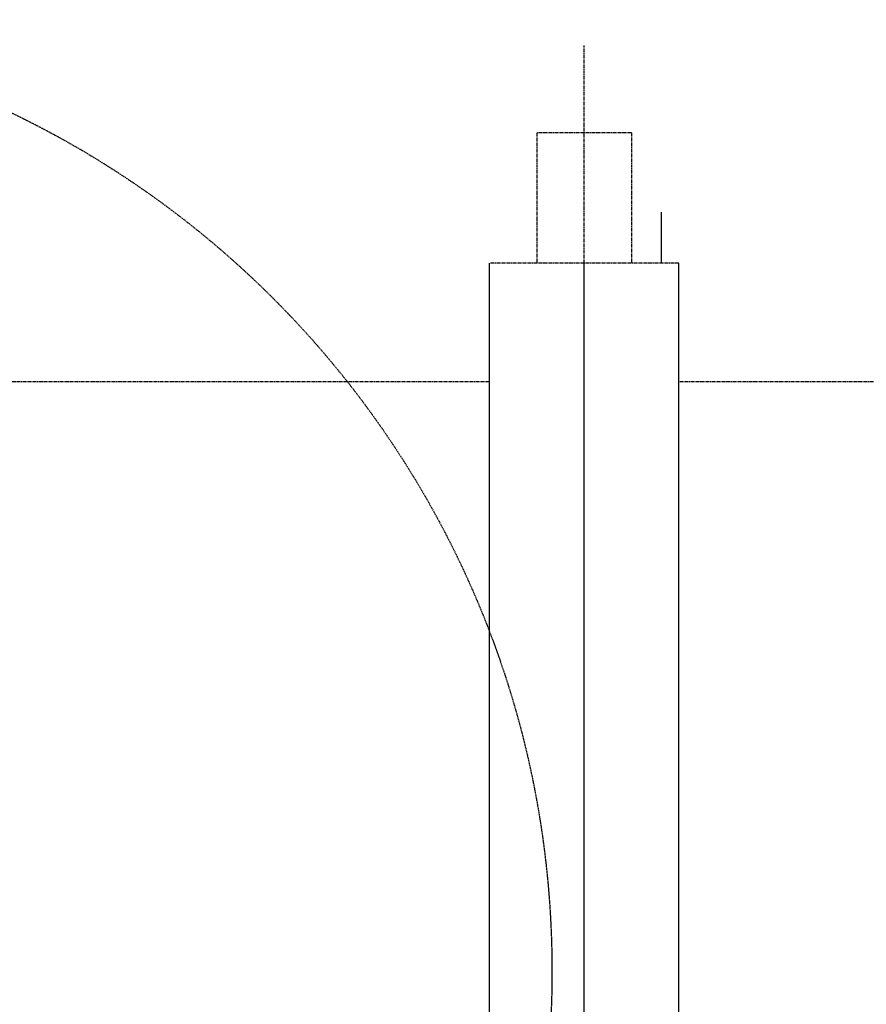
# Model space of a CAD drawing. Header units: inches. Extents: x -4968858 to -265257, y -220693 to 1871410.
# Tile 246 of 256: x -1885976 to -1885655, y 1197751 to 1198125. Entities that reach past the tile are written whole.
import ezdxf

# ---------------------------------------------------------------- set-up
doc = ezdxf.new("R2010")
doc.units = ezdxf.units.IN
doc.header["$MEASUREMENT"] = 0
for name, pattern in [('CENTER', [2, 1.25, -0.25, 0.25, -0.25]), ('CONTINOUS', [0]), ('HIDDEN', [0.375, 0.25, -0.125])]:
    doc.linetypes.add(name, pattern=pattern)
doc.layers.add('GRID', color=8, linetype='Continuous')
doc.layers.add('IPB', color=6, linetype='Continuous')

# ---------------------------------------------------------------- blocks, each defined once
blk = doc.blocks.new('UTCOMBINE')
at = {"color": 6}
for p, q in [((-716303.68, 44536.22, 0), (-716303.68, 42926.93, 0)), ((-716339.68, 44029.91, 0), (-716339.68, 42927.56, 0)), ((-716267.68, 44029.91, 0), (-716267.68, 42927.56, 0)), ((-716267.68, 44029.91, 0), (-716267.68, 42927.56, 0)), ((-716267.68, 44029.91, 0), (-716267.68, 42927.56, 0)), ((-716267.68, 44029.91, 0), (-716267.68, 42927.56, 0))]:
    blk.add_line(p, q, dxfattribs=at)
at = {"color": 6, "linetype": 'CENTER'}
for p, q in [((-716303.68, 44373.62, 0), (-716303.68, 42844.98, 0)), ((-716545.3, 42972.56, 0), (-716339.68, 42972.56, 0)), ((-716267.68, 42972.56, 0), (-716062.06, 42972.56, 0)), ((-716339.68, 42927.56, 0), (-716267.68, 42927.56, 0)), ((-716339.68, 42927.56, 0), (-716267.68, 42927.56, 0)), ((-716321.68, 42878.06, 0), (-716321.68, 42927.56, 0)), ((-716321.68, 42878.06, 0), (-716321.68, 42927.56, 0)), ((-716321.68, 42878.06, 0), (-716321.68, 42927.56, 0)), ((-716321.68, 42878.06, 0), (-716321.68, 42927.56, 0)), ((-716285.68, 42878.06, 0), (-716285.68, 42927.56, 0)), ((-716285.68, 42878.06, 0), (-716285.68, 42927.56, 0)), ((-716285.68, 42878.06, 0), (-716285.68, 42927.56, 0)), ((-716285.68, 42878.06, 0), (-716285.68, 42927.56, 0)), ((-716321.68, 42878.06, 0), (-716285.68, 42878.06, 0)), ((-716321.68, 42878.06, 0), (-716285.68, 42878.06, 0)), ((-716321.68, 42878.06, 0), (-716285.68, 42878.06, 0)), ((-716321.68, 42878.06, 0), (-716285.68, 42878.06, 0))]:
    blk.add_line(p, q, dxfattribs=at)
at = {"color": 3}
blk.add_line((-716333, 42927.56, 0), (-716333, 42908.16, 0), dxfattribs=at)
blk.add_line((-716333, 42927.56, 0), (-716333, 42908.16, 0), dxfattribs=at)
blk.add_line((-716333, 42927.56, 0), (-716333, 42908.16, 0), dxfattribs=at)
blk.add_line((-716333, 42927.56, 0), (-716333, 42908.16, 0), dxfattribs=at)
at = {"layer": 'IPB', "linetype": 'HIDDEN'}
blk.add_circle((-715930.15, 43196.45, 0), 361.31, dxfattribs=at)
blk = doc.blocks.new('TFMR YARD')
at = {"layer": 'GRID', "color": 1, "rotation": 180}
blk.add_blockref('UTCOMBINE', (-795623.35, 296115.83, 0), dxfattribs=at)

msp = doc.modelspace()

# ---------------------------------------------------------------- block references
at = {"color": 1, "linetype": 'CONTINOUS', "lineweight": 15}
msp.add_blockref('TFMR YARD', (-1806442.03, 944843.99), dxfattribs=at)

doc.saveas('drawing.dxf')
